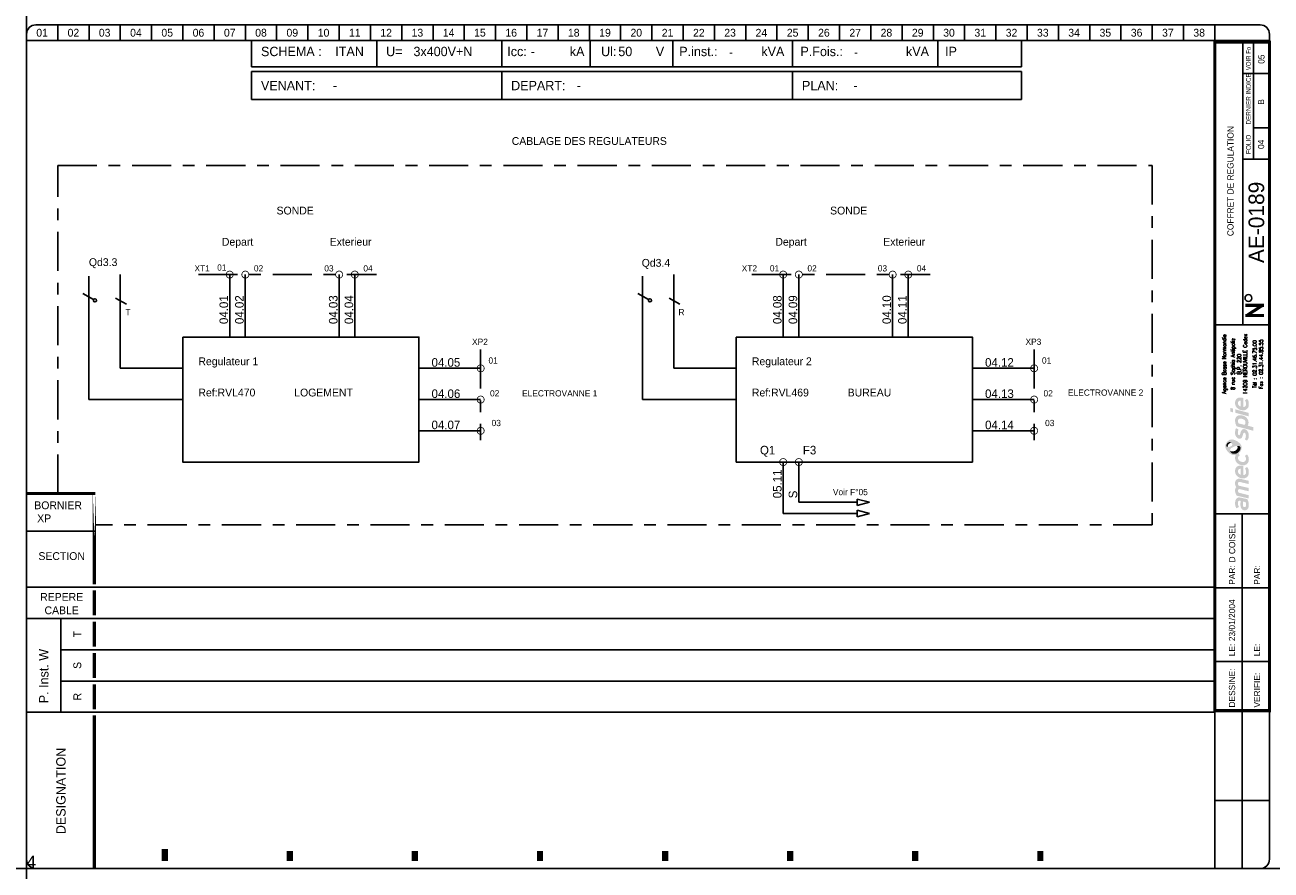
# Model space of a CAD drawing. Header units: millimetres. Extents: x 0 to 4898, y -400 to 270.
# Tile 6 of 11: x 2000 to 2398, y 0 to 270. Entities that reach past the tile are written whole.
import ezdxf
from ezdxf.enums import TextEntityAlignment as Align

# ---------------------------------------------------------------- set-up
doc = ezdxf.new("R2010")
doc.units = ezdxf.units.MM
doc.header["$LTSCALE"] = 25
doc.linetypes.add('AXES', pattern=[0.95, 0.5, -0.15, 0.15, -0.15])
doc.linetypes.add('CONTINU', pattern=[0])
doc.layers.get('0').update_dxf_attribs({"linetype": 'CONTINUOUS'})
doc.layers.get('Defpoints').update_dxf_attribs({"linetype": 'CONTINUOUS'})
for name, color, linetype in [('TEXTE', 92, 'CONTINU'), ('TRAIAXE', 6, 'AXES'), ('TRAIFIN', 1, 'CONTINU'), ('TRAIGROS', 40, 'CONTINU'), ('TRAIMOY', 150, 'CONTINU')]:
    doc.layers.add(name, color=color, linetype=linetype)
doc.styles.add('ROMANS8', font='ROMANS8.shx')
doc.styles.add('T1', font='arial.ttf')
doc.styles.add('TXT', font='txt', dxfattribs={"width": 0.8})

# ---------------------------------------------------------------- blocks, each defined once
blk = doc.blocks.new('CART')
at = {"layer": 'TEXTE', "color": 7}
for p, q in [((72.02, 264.91), (72.02, 256.49)), ((112.02, 264.91), (112.02, 256.49)), ((152.02, 264.91), (152.02, 256.49)), ((180.26, 264.91), (180.26, 256.49)), ((206.73, 264.91), (206.73, 256.49)), ((244.98, 264.91), (244.98, 256.49)), ((291.46, 264.91), (291.46, 256.49)), ((318.22, 264.91), (318.22, 256.49)), ((318.22, 256.49), (72.02, 256.49)), ((72, 246), (72, 255)), ((72, 255), (318.25, 255)), ((152, 255), (152, 246)), ((245, 255), (245, 246)), ((318.25, 255), (318.25, 246)), ((318.25, 246), (72, 246)), ((11.02, 79.91), (11.02, 49.91))]:
    blk.add_line(p, q, dxfattribs=at)
at = {"layer": 'TEXTE', "color": 7, "const_width": 1}
for points in [[(395.77, 180.16), (389.77, 180.16)], [(390.27, 176.91), (395.27, 180.16)], [(395.77, 176.91), (389.77, 176.91)]]:
    blk.add_lwpolyline(points, dxfattribs=at)
at = {"layer": 'TEXTE', "color": 7}
blk.add_circle((390.78, 182.5), 1.08, dxfattribs=at)
at = {"layer": 'TRAIAXE', "color": 6}
for p, q in [((10.02, 119.91), (10.02, 224.91)), ((10.02, 224.91), (360.02, 224.91)), ((360.02, 224.91), (360.02, 109.91)), ((360.02, 109.91), (22.02, 109.91))]:
    blk.add_line(p, q, dxfattribs=at)
at = {"layer": 'TRAIFIN', "color": 7}
for p, q in [((10.02, 269.91), (10.02, 264.91)), ((20.02, 269.91), (20.02, 264.91)), ((30.02, 269.91), (30.02, 264.91)), ((40.02, 269.91), (40.02, 264.91)), ((50.02, 269.91), (50.02, 264.91)), ((60.02, 269.91), (60.02, 264.91)), ((70.02, 269.91), (70.02, 264.91)), ((80.02, 269.91), (80.02, 264.91)), ((90.02, 269.91), (90.02, 264.91)), ((100.02, 269.91), (100.02, 264.91)), ((110.02, 269.91), (110.02, 264.91)), ((120.02, 269.91), (120.02, 264.91)), ((130.02, 269.91), (130.02, 264.91)), ((140.02, 269.91), (140.02, 264.91)), ((150.02, 269.91), (150.02, 264.91)), ((160.02, 269.91), (160.02, 264.91)), ((170.02, 269.91), (170.02, 264.91)), ((180.02, 269.91), (180.02, 264.91)), ((190.02, 269.91), (190.02, 264.91)), ((200.02, 269.91), (200.02, 264.91)), ((210.02, 269.91), (210.02, 264.91)), ((220.02, 269.91), (220.02, 264.91)), ((230.02, 269.91), (230.02, 264.91)), ((240.02, 269.91), (240.02, 264.91)), ((250.02, 269.91), (250.02, 264.91)), ((260.02, 269.91), (260.02, 264.91)), ((270.02, 269.91), (270.02, 264.91)), ((280.02, 269.91), (280.02, 264.91)), ((290.02, 269.91), (290.02, 264.91)), ((300.02, 269.91), (300.02, 264.91)), ((310.02, 269.91), (310.02, 264.91)), ((320.02, 269.91), (320.02, 264.91)), ((330.02, 269.91), (330.02, 264.91)), ((340.02, 269.91), (340.02, 264.91)), ((350.02, 269.91), (350.02, 264.91)), ((360.02, 269.91), (360.02, 264.91)), ((370.02, 269.91), (370.02, 264.91)), ((380.02, 269.91), (380.02, 264.91)), ((392.43, 226.95), (392.43, 264.41)), ((392.43, 237), (396.98, 237))]:
    blk.add_line(p, q, dxfattribs=at)
at = {"layer": 'TRAIGROS', "color": 7}
for p, q in [((3.02, 269.91), (394.52, 269.91)), ((0.02, 266.91), (0.02, 264.91)), ((0.02, 264.91), (0.02, 2.91)), ((397.52, 264.91), (0.02, 264.91)), ((397.52, 264.91), (0.02, 264.91)), ((389.02, 173.91), (389.02, 264.41)), ((397.52, 266.91), (397.52, 264.91)), ((397.52, 2.91), (397.52, 264.91)), ((389.02, 254.41), (397.02, 254.41)), ((389.02, 226.92), (397.02, 226.92)), ((380.02, 173.91), (397.52, 173.91)), ((380.02, 113.43), (397.53, 113.43)), ((0.02, 107.91), (22.02, 107.91)), ((0.02, 89.91), (380.02, 89.91)), ((11.02, 79.91), (0.02, 79.91)), ((11.02, 79.91), (380.02, 79.91)), ((11.02, 69.91), (380.02, 69.91)), ((11.02, 59.91), (380.02, 59.91)), ((0.02, 49.91), (380.02, 49.91)), ((380.02, -0.12), (380.02, 50.43)), ((3.02, -0.09), (394.52, -0.09))]:
    blk.add_line(p, q, dxfattribs=at)
for points, const_width in [([(380.02, 264.41), (380.02, 50.43), (397.52, 50.43), (397.52, 264.41), (380.02, 264.41)], 1), ([(0.02, 119.91), (22.02, 119.91)], 1), ([(21.73, 88.91), (21.73, 80.91)], 1), ([(21.73, 78.91), (21.73, 70.91)], 1), ([(21.73, 68.91), (21.73, 60.91)], 1), ([(21.73, 58.91), (21.73, 50.91)], 1), ([(21.73, 48.91), (21.73, 43.38)], 1), ([(21.73, 43.38), (21.73, -0.09)], 1), ([(44.23, 6.14), (44.23, 2.27)], 2), ([(84.23, 5.5), (84.23, 2.27)], 2), ([(124.23, 5.5), (124.23, 2.27)], 2), ([(164.23, 5.5), (164.23, 2.27)], 2), ([(204.23, 5.5), (204.23, 2.27)], 2), ([(244.23, 5.5), (244.23, 2.27)], 2), ([(284.23, 5.5), (284.23, 2.27)], 2), ([(324.23, 5.5), (324.23, 2.27)], 2)]:
    blk.add_lwpolyline(points, dxfattribs=dict(at, const_width=const_width))
at = {"layer": 'TRAIGROS', "color": 7, "const_width": 1}
blk.add_lwpolyline([(21.73, 119.95), (21.73, 90.91)], close=True, dxfattribs=at)
at = {"layer": 'TRAIGROS', "color": 7}
for centre, start, end in [((3.02, 266.91), 90, 180), ((394.52, 266.91), 0, 90), ((3.02, 2.91), 180, 270), ((394.52, 2.91), 270, 0)]:
    blk.add_arc(centre, 3, start, end, dxfattribs=at)
at = {"layer": 'TRAIMOY', "color": 7}
for p, q in [((388.77, -0.1), (388.77, 113.43)), ((380.02, 89.73), (397.53, 89.73)), ((380.02, 66.18), (397.53, 66.18)), ((380.02, 21.66), (397.53, 21.66))]:
    blk.add_line(p, q, dxfattribs=at)
at = {"layer": 'TEXTE', "color": 7}
for s, p in [('01', (5.02, 267.41)), ('02', (15.02, 267.41)), ('03', (25.02, 267.41)), ('04', (35.02, 267.41)), ('05', (45.02, 267.41)), ('06', (55.02, 267.41)), ('07', (65.02, 267.41)), ('08', (75.02, 267.41)), ('09', (85.02, 267.41)), ('10', (95.02, 267.41)), ('11', (105.02, 267.41)), ('12', (115.02, 267.41)), ('13', (125.02, 267.41)), ('14', (135.02, 267.41)), ('15', (145.02, 267.41)), ('16', (155.02, 267.41)), ('17', (165.02, 267.41)), ('18', (175.02, 267.41)), ('19', (185.02, 267.41)), ('20', (195.02, 267.41)), ('21', (205.02, 267.41)), ('22', (215.02, 267.41)), ('23', (225.02, 267.41)), ('24', (235.02, 267.41)), ('25', (245.02, 267.41)), ('26', (255.02, 267.41)), ('27', (265.02, 267.41)), ('28', (275.02, 267.41)), ('29', (285.02, 267.41)), ('30', (295.02, 267.41)), ('31', (305.02, 267.41)), ('32', (315.02, 267.41)), ('33', (325.02, 267.41)), ('34', (335.02, 267.41)), ('35', (345.02, 267.41)), ('36', (355.02, 267.41)), ('37', (365.02, 267.41)), ('38', (375.02, 267.41))]:
    blk.add_text(s, height=2.5, dxfattribs=at).set_placement(p, align=Align.MIDDLE)
for s, height, p in [('kA', 3, (173.77, 259.91)), ('Ul:', 3, (183.77, 259.91)), ('P.inst.:', 3, (208.77, 259.91)), ('kVA', 3, (235.02, 259.91)), ('P.Fois.:', 3, (247.52, 259.91)), ('kVA', 3, (281.27, 259.91)), ('SCHEMA :', 3, (75.02, 259.91)), ('U=', 3, (115.02, 259.91)), ('Icc:', 3, (153.77, 259.91)), ('V', 3, (201.27, 259.91)), ('IP', 3, (293.77, 259.91)), ('VENANT:', 3, (75, 249)), ('DEPART:', 3, (155, 249)), ('PLAN:', 3, (248, 249)), ('BORNIER', 2.5, (2.52, 114.91))]:
    blk.add_text(s, height=height, dxfattribs=at).set_placement(p)
at = {"layer": 'TEXTE', "color": 7, "width": 0.75}
blk.add_text('VOIR Fo', height=1.5, rotation=90, dxfattribs=at).set_placement((391.52, 255.41), (391.52, 262.91), align=Align.FIT)
at = {"layer": 'TEXTE', "color": 7, "style": 'TXT', "width": 0.8}
blk.add_text('DERNIER INDICE', height=1.5, rotation=90, dxfattribs=at).set_placement((391.52, 238.03))
at = {"layer": 'TEXTE', "color": 7}
for s, height, p in [('FOLIO', 1.5, (391.52, 231.67)), ('T', 2.5, (17.52, 74.91)), ('S', 2.5, (17.52, 64.91)), ('R', 2.5, (17.52, 54.91))]:
    blk.add_text(s, height=height, rotation=90, dxfattribs=at).set_placement(p, align=Align.CENTER)
for s, p in [('SECTION', (11.27, 98.66)), ('REPERE', (11.27, 85.59)), ('CABLE', (11.27, 81.3))]:
    blk.add_text(s, height=2.5, dxfattribs=at).set_placement(p, align=Align.CENTER)
for s, height, p in [('PAR:', 2, (386.53, 90.73)), ('PAR:', 2, (394.53, 90.73)), ('P. Inst. W', 3, (7.05, 52.81)), ('LE:', 2, (386.53, 67.86)), ('LE:', 2, (394.53, 67.86)), ('DESSINE:', 2, (386.53, 51.43)), ('VERIFIE:', 2, (394.53, 51.43)), ('DESIGNATION', 3, (12.52, 10.91))]:
    blk.add_text(s, height=height, rotation=90, dxfattribs=at).set_placement(p)
at = {"layer": 'TEXTE'}
for tag, p in [('FOLIO_SUIVANT', (395.92, 258.95)), ('INDICE', (395.81, 245.26)), ('FOLIO', (395.81, 231.67))]:
    blk.add_attdef(tag, text='', height=2, rotation=90, dxfattribs=at).set_placement(p, align=Align.CENTER)
at = {"layer": 'TEXTE', "color": 4}
for tag, p, height in [('REGIME_DE_NEUTRE', (98.77, 259.91), 3), ('TENSION', (123.77, 259.91), 3), ('ICC', (161.27, 259.91), 3), ('UI', (189.27, 259.91), 3), ('P_INSTAL', (224.73, 259.91), 2.5), ('PUISSSANCE_DE_FOISO', (264.73, 259.91), 2.5), ('VENANT_DE', (98, 249), 3), ('DEPART', (176, 249), 3), ('PLAN', (264.5, 249), 3)]:
    blk.add_attdef(tag, p, '', height=height, dxfattribs=at)
at = {"layer": 'TEXTE'}
blk.add_attdef('INTITULE_DU_PLAN', text='', height=2, rotation=90, dxfattribs=at).set_placement((385.02, 219.91), align=Align.MIDDLE)
at = {"layer": 'TEXTE', "color": 4}
blk.add_attdef('NUMERO', text='', height=5, rotation=90, dxfattribs=at).set_placement((395.81, 206.7), align=Align.CENTER)
at = {"layer": 'TEXTE'}
for tag, p in [('DESSINATEUR', (386.55, 97.87)), ('DATE', (386.53, 72.67))]:
    blk.add_attdef(tag, p, '', height=2, rotation=90, dxfattribs=at)
blk = doc.blocks.new('LOGO')
h = blk.add_hatch(color=187)
h.paths.add_polyline_path([(0.27, -25.15), (-0.26, -25.03), (-0.61, -25.01), (-0.96, -25.01), (-1.3, -25.15), (-1.56, -25.39), (-1.76, -25.66), (-1.92, -26.06), (-2.01, -26.61), (-2, -27.13), (-1.95, -27.54), (-1.82, -27.98), (-1.59, -28.49), (-0.78, -28.03), (-0.88, -27.84), (-0.99, -27.58), (-1.06, -27.27), (-1.09, -26.94), (-1.07, -26.65), (-1.03, -26.36), (-0.9, -26.15), (-0.74, -26.05), (-0.59, -26.04), (-0.23, -26.1), (-0.26, -26.47), (-0.29, -26.77), (-0.31, -27.1), (-0.31, -27.41), (-0.26, -27.77), (-0.19, -28.1), (-0.05, -28.44), (0.2, -28.78), (0.48, -28.98), (0.87, -29.11), (1.22, -29.1), (1.58, -29.04), (1.84, -28.87), (2.14, -28.53), (2.3, -28.16), (2.37, -27.71), (2.36, -27.1), (2.28, -26.51), (2.08, -25.89), (1.89, -25.54), (0.84, -25.3)])
h.paths.add_polyline_path([(0.54, -26.31), (1.32, -26.47), (1.41, -26.69), (1.48, -27.01), (1.49, -27.42), (1.48, -27.74), (1.4, -27.9), (1.29, -28.03), (1.14, -28.09), (0.96, -28.1), (0.81, -28.07), (0.69, -27.97), (0.6, -27.85), (0.54, -27.71), (0.5, -27.54), (0.49, -27.3), (0.49, -27.06), (0.5, -26.59)], flags=16)
h.paths.add_polyline_path([(-0.88, -23.47), (-0.97, -23.29), (-1.06, -23.08), (-1.08, -22.86), (-1.05, -22.63), (-0.97, -22.45), (-0.79, -22.36), (-0.5, -22.33), (2.29, -23.01), (2.29, -21.94), (-0.8, -21.24), (-0.96, -21.08), (-1.06, -20.77), (-1.1, -20.45), (-1, -20.2), (-0.87, -20.11), (-0.7, -20.03), (-0.48, -20.05), (2.29, -20.7), (2.29, -19.65), (-0.36, -19.01), (-0.65, -19), (-1.01, -19.01), (-1.3, -19.12), (-1.55, -19.28), (-1.77, -19.54), (-1.9, -19.8), (-1.98, -20), (-2.02, -20.38), (-2.01, -20.76), (-1.91, -21.13), (-1.79, -21.45), (-1.64, -21.71), (-1.75, -21.83), (-1.89, -22.08), (-1.98, -22.36), (-2.01, -22.66), (-2.01, -23), (-1.95, -23.36), (-1.85, -23.71), (-1.69, -24.08), (-1.5, -24.43), (2.29, -25.32), (2.29, -24.26)])
h.paths.add_polyline_path([(-0.19, -14.81), (-0.51, -14.81), (-0.91, -14.88), (-1.19, -15), (-1.42, -15.16), (-1.64, -15.38), (-1.83, -15.67), (-1.95, -15.97), (-2, -16.26), (-2.02, -16.52), (-2.01, -16.84), (-1.96, -17.15), (-1.84, -17.46), (-1.65, -17.81), (-1.41, -18.09), (-1.14, -18.33), (-0.89, -18.51), (-0.59, -18.68), (-0.17, -18.82), (0.24, -18.89), (0.59, -18.91), (0.98, -18.88), (1.37, -18.75), (1.77, -18.51), (2.17, -18.06), (2.33, -17.58), (2.38, -17.11), (2.38, -16.56), (2.33, -16.15), (2.2, -15.79), (2.03, -15.5), (1.82, -15.25), (1.14, -15.68), (1.3, -15.94), (1.42, -16.3), (1.49, -16.68), (1.49, -16.99), (1.43, -17.33), (1.23, -17.63), (0.99, -17.81), (0.79, -17.86), (0.6, -17.84), (0.6, -14.97), (0.23, -14.85)])
h.paths.add_polyline_path([(-0.26, -17.69), (-0.43, -17.64), (-0.58, -17.55), (-0.76, -17.39), (-0.9, -17.24), (-1.01, -17.02), (-1.06, -16.86), (-1.08, -16.63), (-1.06, -16.36), (-0.96, -16.16), (-0.83, -15.98), (-0.62, -15.87), (-0.44, -15.83), (-0.26, -15.83)], flags=16)
h.paths.add_polyline_path([(-0.09, -13.56), (-0.44, -13.4), (-0.74, -13.16), (-0.95, -12.9), (-1.04, -12.61), (-1.08, -12.36), (-1.02, -12.05), (-0.89, -11.83), (-0.73, -11.69), (-0.61, -11.61), (-0.5, -11.55), (-0.88, -10.89), (-1.08, -11.04), (-1.32, -11.18), (-1.51, -11.28), (-1.78, -11.38), (-1.87, -11.55), (-1.97, -11.89), (-2.01, -12.3), (-1.98, -12.76), (-1.82, -13.35), (-1.54, -13.76), (-1.25, -14.08), (-0.85, -14.34), (-0.48, -14.51), (-0.05, -14.65), (0.44, -14.71), (0.94, -14.69), (1.47, -14.5), (1.83, -14.25), (2.09, -13.94), (2.26, -13.6), (2.36, -13.21), (2.39, -12.82), (2.37, -12.43), (2.27, -11.98), (2.07, -11.58), (1.82, -11.23), (1.12, -11.67), (1.29, -11.95), (1.43, -12.27), (1.45, -12.61), (1.43, -12.96), (1.23, -13.36), (0.95, -13.57), (0.61, -13.63), (0.31, -13.63)])
h.paths.add_polyline_path([(1.25, -3.19), (0.94, -3.13), (0.59, -3.14), (0.32, -3.25), (0.1, -3.49), (-0.12, -3.81), (-0.25, -4.17), (-0.38, -4.62), (-0.46, -4.92), (-0.59, -5.03), (-0.74, -5.08), (-0.86, -5.03), (-0.96, -4.94), (-1.06, -4.74), (-1.12, -4.53), (-1.11, -4.23), (-1.07, -3.86), (-1.01, -3.51), (-0.93, -3.23), (-1.72, -2.85), (-1.84, -3.12), (-1.93, -3.4), (-1.97, -3.68), (-2, -3.98), (-2.02, -4.32), (-2, -4.65), (-1.94, -5.01), (-1.8, -5.31), (-1.64, -5.58), (-1.4, -5.84), (-1.11, -6.04), (-0.85, -6.17), (-0.56, -6.2), (-0.24, -6.15), (0.01, -5.99), (0.18, -5.81), (0.32, -5.51), (0.41, -5.18), (0.51, -4.86), (0.57, -4.63), (0.67, -4.45), (0.78, -4.33), (0.97, -4.29), (1.15, -4.35), (1.3, -4.55), (1.41, -4.85), (1.44, -5.24), (1.41, -5.62), (1.33, -5.91), (1.23, -6.15), (1.09, -6.39), (1.78, -6.81), (1.86, -6.74), (1.97, -6.61), (2.14, -6.32), (2.27, -6), (2.36, -5.62), (2.37, -5.24), (2.35, -4.86), (2.3, -4.52), (2.19, -4.21), (2.03, -3.92), (1.85, -3.65), (1.57, -3.35)])
h.paths.add_polyline_path([(1.14, 0.91), (0.82, 1.08), (0.5, 1.2), (0.1, 1.27), (-0.26, 1.3), (-0.73, 1.29), (-1.12, 1.19), (-1.38, 1.04), (-1.61, 0.8), (-1.77, 0.55), (-1.89, 0.33), (-1.98, 0.01), (-2.01, -0.32), (-1.99, -0.65), (-1.95, -1.02), (-1.88, -1.34), (-1.76, -1.63), (-1.63, -1.96), (-1.52, -2.24), (3.84, -3.66), (3.84, -2.51), (1.96, -2.01), (2.11, -1.85), (2.24, -1.56), (2.27, -1.32), (2.29, -1.04), (2.27, -0.75), (2.21, -0.44), (2.07, -0.1), (1.9, 0.2), (1.71, 0.44), (1.43, 0.71)])
h.paths.add_polyline_path([(0.98, -1.77), (-0.92, -1.28), (-0.98, -1.1), (-1.05, -0.84), (-1.07, -0.56), (-1.04, -0.29), (-0.94, -0.06), (-0.77, 0.11), (-0.53, 0.2), (-0.24, 0.22), (0.04, 0.2), (0.35, 0.13), (0.58, 0.05), (0.81, -0.07), (1.02, -0.24), (1.19, -0.46), (1.27, -0.68), (1.28, -0.93), (1.28, -1.16), (1.24, -1.43), (1.15, -1.61)], flags=16)
h.paths.add_polyline_path([(-1.97, 3.22), (-1.97, 2.11), (2.35, 0.95), (2.35, 2.06)])
h.paths.add_polyline_path([(-3.55, 3.65), (-3.55, 2.48), (-2.65, 2.25), (-2.65, 3.43)])
h.paths.add_polyline_path([(-0.19, 6.99), (-0.51, 6.99), (-0.91, 6.92), (-1.19, 6.81), (-1.42, 6.64), (-1.64, 6.43), (-1.83, 6.14), (-1.95, 5.83), (-2, 5.54), (-2.02, 5.28), (-2.01, 4.96), (-1.96, 4.66), (-1.84, 4.34), (-1.65, 4), (-1.41, 3.71), (-1.14, 3.48), (-0.89, 3.29), (-0.59, 3.12), (-0.17, 2.98), (0.24, 2.92), (0.59, 2.89), (0.98, 2.93), (1.37, 3.06), (1.77, 3.29), (2.17, 3.75), (2.33, 4.22), (2.38, 4.7), (2.38, 5.24), (2.33, 5.65), (2.2, 6.02), (2.03, 6.3), (1.82, 6.56), (1.14, 6.13), (1.3, 5.87), (1.42, 5.5), (1.49, 5.12), (1.49, 4.82), (1.43, 4.47), (1.23, 4.17), (0.99, 4), (0.79, 3.94), (0.6, 3.96), (0.6, 6.83), (0.23, 6.96)])
h.paths.add_polyline_path([(-0.26, 4.11), (-0.43, 4.16), (-0.58, 4.26), (-0.76, 4.42), (-0.9, 4.56), (-1.01, 4.78), (-1.06, 4.95), (-1.08, 5.17), (-1.06, 5.44), (-0.96, 5.64), (-0.83, 5.82), (-0.62, 5.93), (-0.44, 5.97), (-0.26, 5.97)], flags=16)
h = blk.add_hatch(color=135)
h.paths.add_polyline_path([(-2.62, -6.48), (-2.99, -6.44), (-3.33, -6.46), (-3.66, -6.54), (-3.9, -6.66), (-4.19, -6.88), (-4.48, -7.12), (-4.72, -7.4), (-4.9, -7.71), (-5.08, -8.08), (-5.15, -8.51), (-5.14, -8.84), (-5.03, -9.22), (-4.88, -9.56), (-4.68, -9.88), (-4.46, -10.22), (-4.19, -10.51), (-3.87, -10.81), (-3.57, -11.02), (-3.23, -11.21), (-2.91, -11.36), (-2.54, -11.44), (-2.16, -11.45), (-1.78, -11.38), (-1.51, -11.28), (-1.32, -11.18), (-1.08, -11.04), (-0.88, -10.89), (-0.73, -10.77), (-0.54, -10.54), (-0.29, -10.22), (-0.06, -9.77), (0.06, -9.2), (0.05, -8.64), (-0.11, -8.22), (-0.36, -7.85), (-0.69, -7.52), (-1.07, -7.21), (-1.43, -6.95), (-1.9, -6.73), (-2.27, -6.57)])
h.paths.add_polyline_path([(-2.94, -7.94), (-2.93, -8.06), (-2.93, -8.18), (-2.98, -8.34), (-3.08, -8.43), (-3.22, -8.54), (-3.43, -8.66), (-3.65, -8.75), (-3.89, -8.84), (-4.16, -8.87), (-4.34, -8.85), (-4.5, -8.82), (-4.67, -8.73), (-4.76, -8.58), (-4.8, -8.43), (-4.79, -8.24), (-4.75, -8.06), (-4.69, -7.92), (-4.59, -7.78), (-4.48, -7.64), (-4.34, -7.51), (-4.19, -7.41), (-4, -7.31), (-3.79, -7.28), (-3.58, -7.31), (-3.42, -7.38), (-3.25, -7.49), (-3.12, -7.62), (-3.02, -7.79)], flags=16)
h.paths.add_polyline_path([(-1.84, -8.57), (-1.32, -8.49), (-1.12, -8.49), (-0.87, -8.49), (-0.65, -8.57), (-0.45, -8.72), (-0.32, -8.9), (-0.26, -9.1), (-0.28, -9.35), (-0.35, -9.63), (-0.51, -9.97), (-0.73, -10.32), (-1.02, -10.58), (-1.39, -10.82), (-1.78, -10.98), (-2.23, -11.04), (-2.55, -11.01), (-2.82, -10.95), (-3.16, -10.77), (-3.4, -10.52), (-3.53, -10.28), (-3.6, -10.02), (-3.6, -9.73), (-3.5, -9.48), (-3.31, -9.23), (-3, -9.04), (-2.68, -8.88), (-2.26, -8.71)], flags=16)
h = blk.add_hatch(color=253)
h.paths.add_polyline_path([(-4, -7.31), (-4.19, -7.41), (-4.34, -7.51), (-4.48, -7.64), (-4.59, -7.78), (-4.69, -7.92), (-4.75, -8.06), (-4.79, -8.24), (-4.8, -8.43), (-4.76, -8.58), (-4.67, -8.73), (-4.5, -8.82), (-4.34, -8.85), (-4.36, -8.64), (-4.33, -8.43), (-4.27, -8.21), (-4.19, -8.05), (-4.09, -7.91), (-3.95, -7.79), (-3.82, -7.69), (-3.65, -7.62), (-3.47, -7.58), (-3.28, -7.58), (-3.12, -7.62), (-3.25, -7.49), (-3.42, -7.38), (-3.58, -7.31), (-3.79, -7.28)])
h.paths.add_polyline_path([(-0.87, -8.49), (-1.12, -8.49), (-1.32, -8.49), (-1.27, -8.65), (-1.22, -8.89), (-1.24, -9.17), (-1.31, -9.4), (-1.45, -9.63), (-1.67, -9.84), (-1.91, -10), (-2.2, -10.15), (-2.48, -10.22), (-2.71, -10.25), (-2.97, -10.24), (-3.22, -10.21), (-3.44, -10.12), (-3.6, -10.02), (-3.53, -10.28), (-3.4, -10.52), (-3.16, -10.77), (-2.82, -10.95), (-2.55, -11.01), (-2.23, -11.04), (-1.78, -10.98), (-1.39, -10.82), (-1.02, -10.58), (-0.73, -10.32), (-0.51, -9.97), (-0.35, -9.63), (-0.28, -9.35), (-0.26, -9.1), (-0.32, -8.9), (-0.45, -8.72), (-0.65, -8.57)])
at = {"color": 7, "style": 'ROMANS8', "width": 0.8}
for s, height, p in [('Agence Basse Normandie', 1.2384, (-4.85, 17.68)), ('8 rue Sophia Antipolis', 1.2384, (-2.12, 17.68)), ('14209 HEROUVILLE Cedex', 1.2384, (1.84, 17.68)), ('B.P. 220', 1.238, (-0.08, 17.68)), ('Tél : 02.31.46.75.00', 1.2384, (4.88, 17.68)), ('Fax : 02.31.44.85.55', 1.2384, (6.91, 17.68))]:
    blk.add_text(s, height=height, rotation=90, dxfattribs=at).set_placement(p, align=Align.CENTER)
blk = doc.blocks.new('R101', base_point=(222.38, 164.86))
at = {"layer": 'TRAIGROS'}
for p, q in [((222.38, 165.89), (226.25, 164.86)), ((222.38, 163.82), (222.38, 165.89)), ((226.25, 164.86), (222.38, 163.82))]:
    blk.add_line(p, q, dxfattribs=at)

msp = doc.modelspace()

# ---------------------------------------------------------------- linework, layer by layer
at = {"layer": 'Defpoints', "ltscale": 0.25}
for p, direction in [((2000, 0), (0, -1)), ((0, 0), (1, 0))]:
    msp.add_xline(p, direction, dxfattribs=at)
at = {"layer": 'TEXTE'}
for p, q in [((2019.98, 150.09), (2019.98, 189.59)), ((2029.98, 160.09), (2029.98, 190.09)), ((2064.98, 170.09), (2064.98, 190.09)), ((2069.98, 170.09), (2069.98, 190.09)), ((2099.98, 170.09), (2099.98, 190.09)), ((2104.98, 170.09), (2104.98, 190.09)), ((2196.98, 150.09), (2196.98, 189.59)), ((2206.98, 160.09), (2206.98, 190.09)), ((2241.98, 170.09), (2241.98, 190.09)), ((2246.98, 170.09), (2246.98, 190.09)), ((2276.98, 170.09), (2276.98, 190.09)), ((2281.98, 170.09), (2281.98, 190.09)), ((2049.98, 160.09), (2029.98, 160.09)), ((2125.48, 160.09), (2145.23, 160.09)), ((2226.98, 160.09), (2206.98, 160.09)), ((2302.48, 160.09), (2322.23, 160.09)), ((2049.98, 150.09), (2019.98, 150.09)), ((2125.48, 150.09), (2145.23, 150.09)), ((2226.98, 150.09), (2196.98, 150.09)), ((2302.48, 150.09), (2322.23, 150.09)), ((2125.48, 140.09), (2145.23, 140.09)), ((2302.48, 140.09), (2322.23, 140.09)), ((2241.98, 113.64), (2241.98, 130.09)), ((2246.98, 117.23), (2246.98, 130.09))]:
    msp.add_line(p, q, dxfattribs=at)
at = {"layer": 'TEXTE', "color": 6, "linetype": 'AXES'}
for p, q in [((2054.98, 190.09), (2111.98, 190.09)), ((2231.98, 190.09), (2288.98, 190.09)), ((2145.23, 166.09), (2145.23, 137.09)), ((2322.23, 166.09), (2322.23, 137.09))]:
    msp.add_line(p, q, dxfattribs=at)
at = {"layer": 'TEXTE'}
for points in [[(2049.98, 170.09), (2125.48, 170.09), (2125.48, 130.09), (2049.98, 130.09)], [(2226.98, 170.09), (2302.48, 170.09), (2302.48, 130.09), (2226.98, 130.09)]]:
    msp.add_lwpolyline(points, close=True, dxfattribs=at)
for points in [[(2246.98, 117.23), (2265.67, 117.23)], [(2241.98, 113.64), (2265.67, 113.64)]]:
    msp.add_lwpolyline(points, dxfattribs=at)
at = {"layer": 'TRAIFIN', "linetype": 'Continuous'}
for p, q in [((2017.98, 184.09), (2021.44, 182.09)), ((2028.48, 182.59), (2031.94, 180.59))]:
    msp.add_line(p, q, dxfattribs=at)
at = {"layer": 'TRAIFIN', "const_width": 0.25}
for points in [[(2063.86, 190.09, 1), (2066.11, 190.09, 1)], [(2068.86, 190.09, 1), (2071.11, 190.09, 1)], [(2098.86, 190.09, 1), (2101.11, 190.09, 1)], [(2103.86, 190.09, 1), (2106.11, 190.09, 1)], [(2240.86, 190.09, 1), (2243.11, 190.09, 1)], [(2245.86, 190.09, 1), (2248.11, 190.09, 1)], [(2275.86, 190.09, 1), (2278.11, 190.09, 1)], [(2280.86, 190.09, 1), (2283.11, 190.09, 1)], [(2144.11, 160.09, 1), (2146.36, 160.09, 1)], [(2321.11, 160.09, 1), (2323.36, 160.09, 1)], [(2144.11, 150.09, 1), (2146.36, 150.09, 1)], [(2321.11, 150.09, 1), (2323.36, 150.09, 1)], [(2144.11, 140.09, 1), (2146.36, 140.09, 1)], [(2321.11, 140.09, 1), (2323.36, 140.09, 1)], [(2240.86, 130.09, 1), (2243.11, 130.09, 1)], [(2245.86, 130.09, 1), (2248.11, 130.09, 1)]]:
    msp.add_lwpolyline(points, format="xyb", close=True, dxfattribs=at)
at = {"layer": 'TRAIFIN', "linetype": 'Continuous'}
for points in [[(2195.48, 184.09), (2198.94, 182.09)], [(2205.48, 182.59), (2208.94, 180.59)]]:
    msp.add_lwpolyline(points, dxfattribs=at)
for centre in [(2021.88, 181.84), (2199.38, 181.84)]:
    msp.add_circle(centre, 0.5, dxfattribs=at)

# ---------------------------------------------------------------- block references
msp.add_blockref('LOGO', (2388.5, 143.76))
at = {"layer": 'TEXTE'}
msp.add_blockref('CART', (1999.98, 0.09), dxfattribs=at).add_auto_attribs({'INTITULE_DU_PLAN': 'COFFRET DE REGULATION', 'NUMERO': 'AE-0189', 'FOLIO': '04', 'FOLIO_SUIVANT': '05', 'INDICE': 'B', 'DESSINATEUR': 'D COISEL', 'DATE': '23/01/2004', 'REGIME_DE_NEUTRE': 'ITAN', 'TENSION': '3x400V+N', 'ICC': '-', 'UI': '50', 'P_INSTAL': '-', 'PUISSSANCE_DE_FOISO': '-', 'VENANT_DE': '-', 'DEPART': '-', 'PLAN': '-'})
at = {"layer": 'TRAIFIN'}
for p in [(2265.67, 117.23), (2265.67, 113.64)]:
    msp.add_blockref('R101', p, dxfattribs=at)

# ---------------------------------------------------------------- texts
at = {"layer": 'Defpoints', "ltscale": 0.25, "insert": (1999.98, 4.11), "char_height": 4, "attachment_point": 1, "style": 'T1'}
msp.add_mtext_dynamic_manual_height_columns('4', width=90.3923, gutter_width=20, heights=[0], dxfattribs=at)
at = {"layer": 'TEXTE'}
msp.add_text('CABLAGE DES REGULATEURS', height=2.5, dxfattribs=at).set_placement((2179.98, 231.59), align=Align.CENTER)
for s, height, p in [('SONDE', 2.5, (2079.98, 209.33)), ('SONDE', 2.5, (2256.98, 209.33)), ('Depart', 2.5, (2062.48, 199.33)), ('Exterieur', 2.5, (2096.98, 199.33)), ('Depart', 2.5, (2239.48, 199.33)), ('Exterieur', 2.5, (2273.98, 199.33)), ('Qd3.3', 2.5, (2019.96, 192.82)), ('Qd3.4', 2.5, (2196.73, 192.6)), ('XT1', 2, (2053.73, 191.09)), ('01', 2, (2060.98, 191.34)), ('02', 2, (2072.73, 191.09)), ('03', 2, (2095.23, 191.09)), ('04', 2, (2107.73, 191.09)), ('XT2', 2, (2228.73, 191.09)), ('01', 2, (2237.73, 191.09)), ('02', 2, (2249.73, 191.09)), ('03', 2, (2272.23, 191.09)), ('04', 2, (2284.73, 191.09)), ('XP2', 2, (2142.48, 167.59)), ('XP3', 2, (2319.48, 167.59)), ('04.05', 2.75, (2129.53, 160.6)), ('01', 2, (2147.73, 161.59)), ('04.12', 2.75, (2306.53, 160.6)), ('01', 2, (2324.73, 161.59)), ('04.06', 2.75, (2129.53, 150.6)), ('02', 2, (2148.23, 151.09)), ('ELECTROVANNE 1', 2, (2158.48, 151.09)), ('04.13', 2.75, (2306.53, 150.6)), ('02', 2, (2325.23, 151.09)), ('ELECTROVANNE 2', 2, (2333.06, 151.32)), ('03', 2, (2148.73, 141.59)), ('03', 2, (2325.73, 141.59)), ('04.07', 2.75, (2129.53, 140.6)), ('04.14', 2.75, (2306.53, 140.6)), ('Q1', 2.75, (2234.55, 132.53)), ('F3', 2.75, (2248.27, 132.53))]:
    msp.add_text(s, height=height, dxfattribs=at).set_placement(p)
for s, p in [('04.01', (2064.47, 174.26)), ('04.02', (2069.47, 174.26)), ('04.03', (2099.47, 174.26)), ('04.04', (2104.47, 174.26)), ('04.08', (2241.47, 174.26)), ('04.09', (2246.47, 174.26)), ('04.10', (2276.47, 174.26)), ('04.11', (2281.47, 174.26)), ('05.11', (2241.47, 118.5)), ('S', (2246.47, 118.5))]:
    msp.add_text(s, height=2.75, rotation=90, dxfattribs=at).set_placement(p)
for s, p in [('T', (2032.46, 178.09)), ('R', (2209.46, 178.09)), ('Voir F°05', (2263.46, 120.53))]:
    msp.add_text(s, height=2, dxfattribs=at).set_placement(p, align=Align.MIDDLE)
at = {"layer": 'TEXTE', "color": 4}
msp.add_text(' XP', height=2.5, dxfattribs=at).set_placement((2002.5, 110.83))
at = {"layer": 'TEXTE', "char_height": 2.5, "width": 65, "attachment_point": 1}
for s, insert in [('Regulateur 1', (2054.98, 163.59)), ('Regulateur 2', (2231.98, 163.59)), ('Ref:RVL470', (2054.98, 153.59)), ('LOGEMENT', (2085.62, 153.59)), ('Ref:RVL469', (2231.98, 153.59)), ('BUREAU', (2262.62, 153.59))]:
    msp.add_mtext(s, dxfattribs=dict(at, insert=insert))

doc.saveas('drawing.dxf')
